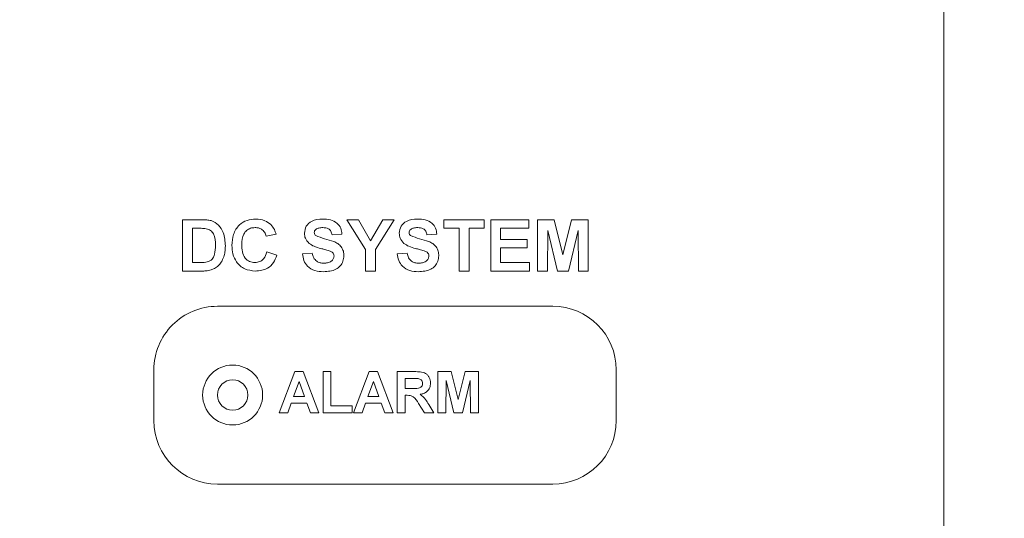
# Model space of a CAD drawing. Header units: inches. Extents: x 0 to 109, y 0 to 85.
# Tile 26 of 60: x 52.575 to 54.513, y 62.406 to 63.387. Entities that reach past the tile are written whole.
import ezdxf

# ---------------------------------------------------------------- set-up
doc = ezdxf.new("R2010")
doc.units = ezdxf.units.IN
doc.header["$MEASUREMENT"] = 0
doc.styles.add('SLDTEXTSTYLE0', font='GOTHIC.TTF', dxfattribs={"width": 0.913})
doc.dimstyles.new('SLDDIMSTYLE0', dxfattribs={"dimtxt": 0.625, "dimasz": 0.65, "dimexe": 0, "dimexo": 0.0625, "dimgap": 0.15625, "dimtad": 0, "dimtih": 1, "dimtoh": 1, "dimrnd": 1e-09, "dimzin": 12, "dimdsep": 46, "dimtxsty": 'SLDTEXTSTYLE0', "dimsah": 1, "dimcen": 0.09, "dimadec": 0, "dimazin": 3, "dimtfac": 1, "dimtofl": 0, "dimtmove": 0, "dimatfit": 3, "dimfxl": 1, "dimfrac": 2, "dimtolj": 1, "dimtzin": 12, "dimarcsym": 0})
doc.dimstyles.new('SLDDIMSTYLE2', dxfattribs={"dimtxt": 0.625, "dimasz": 0.65, "dimexe": 0, "dimexo": 0.0625, "dimgap": 0.15625, "dimtad": 0, "dimtih": 1, "dimtoh": 1, "dimdec": 3, "dimrnd": 1e-09, "dimzin": 4, "dimdsep": 46, "dimtxsty": 'SLDTEXTSTYLE0', "dimblk1": 'NONE', "dimblk2": 'NONE', "dimsah": 1, "dimcen": 0, "dimadec": 0, "dimazin": 1, "dimtfac": 1, "dimtdec": 3, "dimtofl": 0, "dimtmove": 0, "dimatfit": 3, "dimldrblk": 'NONE', "dimfxl": 1, "dimfrac": 2, "dimtolj": 1, "dimtzin": 12, "dimarcsym": 0})

# ---------------------------------------------------------------- blocks, each defined once
blk = doc.blocks.new('_D')
at = {"color": 7, "linetype": 'Continuous', "lineweight": 0, "ltscale": 5}
for p, q in [((39.6763, 61.7881), (39.6763, 71.546)), ((57.9883, 61.7881), (57.9883, 71.546)), ((39.6763, 70.921), (45.7522, 70.921)), ((57.9883, 70.921), (51.2762, 70.921))]:
    blk.add_line(p, q, dxfattribs=at)
for points in [[(39.6763, 70.921), (40.3263, 70.821), (40.3263, 71.021)], [(57.9883, 70.921), (57.3383, 71.021), (57.3383, 70.821)]]:
    blk.add_solid(points, dxfattribs=at)
at = {"color": 7, "linetype": 'Continuous', "lineweight": 0, "ltscale": 5, "char_height": 0.625, "attachment_point": 1, "style": 'SLDTEXTSTYLE0'}
for s, insert in [(' (MTG.)', (48.1155, 71.2637)), ('18.31', (46.0647, 71.2637))]:
    blk.add_mtext(s, dxfattribs=dict(at, insert=insert))
blk = doc.blocks.new('_D_5')
at = {"color": 7, "linetype": 'Continuous', "lineweight": 0, "ltscale": 5}
blk.add_line((59.2861, 62.9704), (60.5361, 62.9704), dxfattribs=at)
at = {"color": 7, "linetype": 'Continuous', "lineweight": 0, "ltscale": 5, "char_height": 0.625, "attachment_point": 1, "style": 'SLDTEXTSTYLE0'}
for s, insert in [('2x', (60.8486, 63.3226)), ('%%c', (61.7105, 63.313)), ('.750', (62.5575, 63.313))]:
    blk.add_mtext(s, dxfattribs=dict(at, insert=insert))
blk = doc.blocks.new('_NONE')

msp = doc.modelspace()

# ---------------------------------------------------------------- linework, layer by layer
at = {"color": 7, "linetype": 'Continuous', "lineweight": 15, "ltscale": 5}
for p, q in [((54.3938, 58.6307), (54.3937, 64.3686)), ((52.8951, 62.9938), (52.9322, 62.9938)), ((52.8951, 62.8927), (52.8951, 62.9938)), ((53.2555, 62.9352), (53.2185, 62.9938)), ((53.2185, 62.9938), (53.2413, 62.9938)), ((53.2413, 62.9938), (53.2652, 62.9521)), ((53.2652, 62.9521), (53.2891, 62.9938)), ((53.3119, 62.9938), (53.2749, 62.9351)), ((53.2891, 62.9938), (53.3119, 62.9938)), ((53.4097, 62.9769), (53.4097, 62.9938)), ((53.4097, 62.9938), (53.4888, 62.9938)), ((53.4888, 62.9938), (53.4888, 62.9769)), ((53.5018, 62.8927), (53.5018, 62.9938)), ((53.5018, 62.9938), (53.577, 62.9938)), ((53.577, 62.9938), (53.577, 62.9769)), ((53.5938, 62.9938), (53.6267, 62.9938)), ((53.5938, 62.8927), (53.5938, 62.9938)), ((53.6267, 62.9938), (53.6437, 62.9248)), ((53.6437, 62.9248), (53.6607, 62.9938)), ((53.6607, 62.9938), (53.6936, 62.9938)), ((53.6936, 62.9938), (53.6936, 62.8927)), ((52.9242, 62.9769), (52.9145, 62.9769)), ((52.9145, 62.9769), (52.9145, 62.9095)), ((53.0792, 62.9653), (53.0597, 62.9614)), ((53.2088, 62.9653), (53.1894, 62.964)), ((53.3955, 62.9653), (53.376, 62.964)), ((53.4396, 62.9769), (53.4097, 62.9769)), ((53.4396, 62.8927), (53.4396, 62.9769)), ((53.4888, 62.9769), (53.459, 62.9769)), ((53.459, 62.9769), (53.459, 62.8927)), ((53.577, 62.9769), (53.5212, 62.9769)), ((53.5212, 62.9769), (53.5212, 62.9549)), ((53.6139, 62.9723), (53.6133, 62.8927)), ((53.6329, 62.8927), (53.6139, 62.9723)), ((53.6735, 62.9723), (53.6546, 62.8927)), ((53.6742, 62.8927), (53.6735, 62.9723)), ((53.5212, 62.9549), (53.5731, 62.9549)), ((53.5731, 62.9549), (53.5731, 62.9381)), ((53.061, 62.9303), (53.0805, 62.9238)), ((53.131, 62.9264), (53.1505, 62.9277)), ((53.2555, 62.8927), (53.2555, 62.9352)), ((53.2749, 62.9351), (53.2749, 62.8927)), ((53.3177, 62.9264), (53.3371, 62.9277)), ((53.5212, 62.9381), (53.5212, 62.9095)), ((53.5731, 62.9381), (53.5212, 62.9381)), ((52.9145, 62.9095), (52.9305, 62.9095)), ((53.5212, 62.9095), (53.5783, 62.9095)), ((53.5783, 62.9095), (53.5783, 62.8927)), ((52.9333, 62.8927), (52.8951, 62.8927)), ((53.2749, 62.8927), (53.2555, 62.8927)), ((53.459, 62.8927), (53.4396, 62.8927)), ((53.5783, 62.8927), (53.5018, 62.8927)), ((53.6133, 62.8927), (53.5938, 62.8927)), ((53.6546, 62.8927), (53.6329, 62.8927)), ((53.6936, 62.8927), (53.6742, 62.8927)), ((53.6237, 62.8233), (52.9637, 62.8233)), ((52.8387, 62.6983), (52.8387, 62.5983)), ((53.0855, 62.6139), (53.1161, 62.6947)), ((53.1161, 62.6947), (53.1326, 62.6947)), ((53.1326, 62.6947), (53.1633, 62.6139)), ((53.1716, 62.6139), (53.1716, 62.6947)), ((53.1716, 62.6947), (53.1872, 62.6947)), ((53.1872, 62.6947), (53.1872, 62.6273)), ((53.2318, 62.6139), (53.2623, 62.6947)), ((53.2623, 62.6947), (53.2788, 62.6947)), ((53.2788, 62.6947), (53.3095, 62.6139)), ((53.3178, 62.6139), (53.3178, 62.6947)), ((53.3178, 62.6947), (53.3518, 62.6947)), ((53.3977, 62.6139), (53.3977, 62.6947)), ((53.3977, 62.6947), (53.424, 62.6947)), ((53.424, 62.6947), (53.4376, 62.6396)), ((53.4376, 62.6396), (53.4512, 62.6947)), ((53.4512, 62.6947), (53.4776, 62.6947)), ((53.4776, 62.6947), (53.4776, 62.6139)), ((53.7487, 62.5983), (53.7487, 62.6983)), ((53.1244, 62.675), (53.1138, 62.646)), ((53.1351, 62.646), (53.1244, 62.675)), ((53.2707, 62.675), (53.2601, 62.646)), ((53.2813, 62.646), (53.2707, 62.675)), ((53.3466, 62.6813), (53.3334, 62.6813)), ((53.3334, 62.6813), (53.3334, 62.6616)), ((53.4138, 62.6775), (53.4133, 62.6139)), ((53.429, 62.6139), (53.4138, 62.6775)), ((53.4615, 62.6775), (53.4463, 62.6139)), ((53.462, 62.6139), (53.4615, 62.6775)), ((53.3334, 62.6616), (53.3459, 62.6616)), ((53.1138, 62.646), (53.1351, 62.646)), ((53.2601, 62.646), (53.2813, 62.646)), ((53.3369, 62.6481), (53.3334, 62.6481)), ((53.3334, 62.6481), (53.3334, 62.6139)), ((53.109, 62.6325), (53.1021, 62.6139)), ((53.14, 62.6325), (53.109, 62.6325)), ((53.1468, 62.6139), (53.14, 62.6325)), ((53.1872, 62.6273), (53.2287, 62.6273)), ((53.2287, 62.6273), (53.2287, 62.6139)), ((53.2552, 62.6325), (53.2484, 62.6139)), ((53.2862, 62.6325), (53.2552, 62.6325)), ((53.2931, 62.6139), (53.2862, 62.6325)), ((53.3712, 62.6139), (53.3597, 62.6322)), ((53.3796, 62.6299), (53.3894, 62.6139)), ((53.1021, 62.6139), (53.0855, 62.6139)), ((53.1633, 62.6139), (53.1468, 62.6139)), ((53.2287, 62.6139), (53.1716, 62.6139)), ((53.2484, 62.6139), (53.2318, 62.6139)), ((53.3095, 62.6139), (53.2931, 62.6139)), ((53.3334, 62.6139), (53.3178, 62.6139)), ((53.3894, 62.6139), (53.3712, 62.6139)), ((53.4133, 62.6139), (53.3977, 62.6139)), ((53.4463, 62.6139), (53.429, 62.6139)), ((53.4776, 62.6139), (53.462, 62.6139)), ((52.9637, 62.4733), (53.6237, 62.4733))]:
    msp.add_line(p, q, dxfattribs=at)
at = {"color": 7, "linetype": 'Continuous', "lineweight": 15, "ltscale": 25}
for radius in [0.059, 0.03]:
    msp.add_circle((52.9937, 62.6487), radius, dxfattribs=at)
for centre, start, end in [((52.9637, 62.6983), 90.0008, 180.0008), ((53.6237, 62.6983), 0.0008, 90.0008), ((52.9637, 62.5983), 180.0008, 270.0008), ((53.6237, 62.5983), 270.0008, 0.0008)]:
    msp.add_arc(centre, 0.125, start, end, dxfattribs=at)
at = {"color": 7, "linetype": 'Continuous', "lineweight": 15, "ltscale": 5}
for points, knots in [([(52.9322, 62.9938), (52.9358, 62.9938), (52.9422, 62.9937), (52.9485, 62.9924), (52.9513, 62.9919)], [0, 0, 0, 0, 0.560238, 1, 1, 1, 1]), ([(52.9513, 62.9919), (52.9565, 62.9894), (52.967, 62.9844), (52.9779, 62.966), (52.9788, 62.9513), (52.9794, 62.9423)], [0, 0, 0, 0, 0.279072, 0.559338, 1, 1, 1, 1]), ([(52.9923, 62.943), (52.9928, 62.9504), (52.9937, 62.9653), (53.005, 62.9834), (53.0217, 62.9937), (53.0333, 62.9946), (53.0391, 62.9951)], [0, 0, 0, 0, 0.280688, 0.559622, 0.779535, 1, 1, 1, 1]), ([(53.0391, 62.9951), (53.0453, 62.9946), (53.0564, 62.9938), (53.0651, 62.987), (53.0689, 62.984)], [0, 0, 0, 0, 0.559913, 1, 1, 1, 1]), ([(53.0689, 62.984), (53.0715, 62.9809), (53.0761, 62.9753), (53.0782, 62.9683), (53.0792, 62.9653)], [0, 0, 0, 0, 0.55896, 1, 1, 1, 1]), ([(53.1349, 62.9672), (53.1357, 62.9719), (53.1372, 62.9815), (53.1509, 62.9936), (53.1634, 62.9945), (53.171, 62.9951)], [0, 0, 0, 0, 0.279748, 0.559362, 1, 1, 1, 1]), ([(53.171, 62.9951), (53.176, 62.9949), (53.1862, 62.9944), (53.1993, 62.9881), (53.2074, 62.9772), (53.2083, 62.9693), (53.2088, 62.9653)], [0, 0, 0, 0, 0.281015, 0.560109, 0.779825, 1, 1, 1, 1]), ([(53.3216, 62.9672), (53.3224, 62.9719), (53.3239, 62.9815), (53.3376, 62.9936), (53.35, 62.9945), (53.3576, 62.9951)], [0, 0, 0, 0, 0.279748, 0.559362, 1, 1, 1, 1]), ([(53.3576, 62.9951), (53.3627, 62.9949), (53.3728, 62.9944), (53.386, 62.9881), (53.394, 62.9772), (53.395, 62.9693), (53.3955, 62.9653)], [0, 0, 0, 0, 0.281015, 0.560109, 0.779825, 1, 1, 1, 1]), ([(52.9417, 62.976), (52.9385, 62.9763), (52.9326, 62.977), (52.9267, 62.9769), (52.9242, 62.9769)], [0, 0, 0, 0, 0.559753, 1, 1, 1, 1]), ([(52.9599, 62.9432), (52.9597, 62.9511), (52.9595, 62.962), (52.9505, 62.9733), (52.9447, 62.9751), (52.9417, 62.976)], [0, 0, 0, 0, 0.559429, 0.779516, 1, 1, 1, 1]), ([(53.0378, 62.9782), (53.0347, 62.978), (53.0287, 62.9775), (53.0207, 62.9728), (53.0126, 62.9621), (53.0121, 62.9518), (53.0118, 62.9445)], [0, 0, 0, 0, 0.18715, 0.37398, 0.560738, 1, 1, 1, 1]), ([(53.0597, 62.9614), (53.0588, 62.9641), (53.057, 62.9694), (53.0511, 62.9749), (53.0444, 62.9778), (53.04, 62.9781), (53.0378, 62.9782)], [0, 0, 0, 0, 0.27983, 0.559275, 0.7794932, 1, 1, 1, 1]), ([(53.1443, 62.947), (53.1413, 62.9502), (53.136, 62.956), (53.1352, 62.9637), (53.1349, 62.9672)], [0, 0, 0, 0, 0.559266, 1, 1, 1, 1]), ([(53.1575, 62.9747), (53.1565, 62.9737), (53.1547, 62.972), (53.1545, 62.9696), (53.1544, 62.9685)], [0, 0, 0, 0, 0.5587579, 1, 1, 1, 1]), ([(53.1544, 62.9685), (53.1546, 62.9672), (53.1549, 62.9648), (53.1566, 62.9632), (53.1574, 62.9625)], [0, 0, 0, 0, 0.55848, 1, 1, 1, 1]), ([(53.1712, 62.9782), (53.1685, 62.9782), (53.1636, 62.978), (53.1594, 62.9757), (53.1575, 62.9747)], [0, 0, 0, 0, 0.560544, 1, 1, 1, 1]), ([(53.1894, 62.964), (53.1888, 62.9664), (53.1878, 62.9711), (53.1815, 62.9777), (53.1751, 62.978), (53.1712, 62.9782)], [0, 0, 0, 0, 0.281521, 0.560305, 1, 1, 1, 1]), ([(53.3309, 62.947), (53.328, 62.9502), (53.3226, 62.956), (53.3219, 62.9637), (53.3216, 62.9672)], [0, 0, 0, 0, 0.559266, 1, 1, 1, 1]), ([(53.3442, 62.9747), (53.3432, 62.9737), (53.3414, 62.972), (53.3411, 62.9696), (53.341, 62.9685)], [0, 0, 0, 0, 0.5587579, 1, 1, 1, 1]), ([(53.341, 62.9685), (53.3412, 62.9672), (53.3416, 62.9648), (53.3433, 62.9632), (53.344, 62.9625)], [0, 0, 0, 0, 0.55848, 1, 1, 1, 1]), ([(53.3579, 62.9782), (53.3552, 62.9782), (53.3503, 62.978), (53.3461, 62.9757), (53.3442, 62.9747)], [0, 0, 0, 0, 0.560544, 1, 1, 1, 1]), ([(53.376, 62.964), (53.3755, 62.9664), (53.3745, 62.9711), (53.3681, 62.9777), (53.3618, 62.978), (53.3579, 62.9782)], [0, 0, 0, 0, 0.281521, 0.560305, 1, 1, 1, 1]), ([(53.1674, 62.9371), (53.1627, 62.9382), (53.1545, 62.9403), (53.1474, 62.945), (53.1443, 62.947)], [0, 0, 0, 0, 0.560768, 1, 1, 1, 1]), ([(53.1574, 62.9625), (53.1631, 62.9602), (53.1746, 62.9555), (53.1899, 62.9524), (53.2013, 62.947), (53.208, 62.9404), (53.2122, 62.9318), (53.2125, 62.9255), (53.2127, 62.9224)], [0, 0, 0, 0, 0.249423, 0.500053, 0.625203, 0.750142, 0.874918, 1, 1, 1, 1]), ([(53.354, 62.9371), (53.3494, 62.9382), (53.3412, 62.9403), (53.3341, 62.945), (53.3309, 62.947)], [0, 0, 0, 0, 0.560768, 1, 1, 1, 1]), ([(53.344, 62.9625), (53.3498, 62.9602), (53.3613, 62.9555), (53.3766, 62.9524), (53.3879, 62.947), (53.3947, 62.9404), (53.3989, 62.9318), (53.3992, 62.9255), (53.3994, 62.9224)], [0, 0, 0, 0, 0.249423, 0.500053, 0.625203, 0.750142, 0.874918, 1, 1, 1, 1]), ([(52.9435, 62.9105), (52.9471, 62.9119), (52.9543, 62.9146), (52.9594, 62.9279), (52.9597, 62.9374), (52.9599, 62.9432)], [0, 0, 0, 0, 0.278192, 0.558019, 1, 1, 1, 1]), ([(52.9794, 62.9423), (52.9793, 62.9382), (52.9791, 62.9309), (52.9771, 62.9238), (52.9763, 62.9208)], [0, 0, 0, 0, 0.56008, 1, 1, 1, 1]), ([(53.0384, 62.8927), (53.0312, 62.8935), (53.0168, 62.8951), (53.001, 62.909), (52.9933, 62.9261), (52.9926, 62.9374), (52.9923, 62.943)], [0, 0, 0, 0, 0.279571, 0.558708, 0.779053, 1, 1, 1, 1]), ([(53.0118, 62.9445), (53.0119, 62.9399), (53.0122, 62.9307), (53.0169, 62.9183), (53.0267, 62.9106), (53.034, 62.9099), (53.0377, 62.9095)], [0, 0, 0, 0, 0.281346, 0.560537, 0.780083, 1, 1, 1, 1]), ([(53.0377, 62.9095), (53.0408, 62.9098), (53.0472, 62.9105), (53.0568, 62.9176), (53.0594, 62.9254), (53.061, 62.9303)], [0, 0, 0, 0, 0.280473, 0.560455, 1, 1, 1, 1]), ([(53.1725, 62.8914), (53.1668, 62.8917), (53.1555, 62.8923), (53.1411, 62.9005), (53.1333, 62.9132), (53.1318, 62.922), (53.131, 62.9264)], [0, 0, 0, 0, 0.280715, 0.55934, 0.779309, 1, 1, 1, 1]), ([(53.1505, 62.9277), (53.1512, 62.9247), (53.1526, 62.9187), (53.1583, 62.9118), (53.1657, 62.9086), (53.1706, 62.9084), (53.173, 62.9082)], [0, 0, 0, 0, 0.280582, 0.559152, 0.779251, 1, 1, 1, 1]), ([(53.1838, 62.9327), (53.1807, 62.9336), (53.1753, 62.9351), (53.1698, 62.9365), (53.1674, 62.9371)], [0, 0, 0, 0, 0.559956, 1, 1, 1, 1]), ([(53.1933, 62.9222), (53.1931, 62.9236), (53.1928, 62.9265), (53.1893, 62.9305), (53.1859, 62.9319), (53.1838, 62.9327)], [0, 0, 0, 0, 0.279779, 0.559088, 1, 1, 1, 1]), ([(53.3591, 62.8914), (53.3535, 62.8917), (53.3421, 62.8923), (53.3278, 62.9005), (53.32, 62.9132), (53.3185, 62.922), (53.3177, 62.9264)], [0, 0, 0, 0, 0.280715, 0.55934, 0.779309, 1, 1, 1, 1]), ([(53.3371, 62.9277), (53.3379, 62.9247), (53.3393, 62.9187), (53.345, 62.9118), (53.3524, 62.9086), (53.3573, 62.9084), (53.3597, 62.9082)], [0, 0, 0, 0, 0.280582, 0.559152, 0.779251, 1, 1, 1, 1]), ([(53.3704, 62.9327), (53.3674, 62.9336), (53.362, 62.9351), (53.3565, 62.9365), (53.354, 62.9371)], [0, 0, 0, 0, 0.559956, 1, 1, 1, 1]), ([(53.3799, 62.9222), (53.3798, 62.9236), (53.3795, 62.9265), (53.376, 62.9305), (53.3725, 62.9319), (53.3704, 62.9327)], [0, 0, 0, 0, 0.279779, 0.559088, 1, 1, 1, 1]), ([(52.9305, 62.9095), (52.933, 62.9095), (52.9373, 62.9095), (52.9416, 62.9102), (52.9435, 62.9105)], [0, 0, 0, 0, 0.560216, 1, 1, 1, 1]), ([(52.9763, 62.9208), (52.9748, 62.9171), (52.9723, 62.9105), (52.9676, 62.9052), (52.9655, 62.9029)], [0, 0, 0, 0, 0.560007, 1, 1, 1, 1]), ([(53.0805, 62.9238), (53.0787, 62.9188), (53.0751, 62.9088), (53.0608, 62.895), (53.0469, 62.8936), (53.0384, 62.8927)], [0, 0, 0, 0, 0.2812765, 0.5613988, 1, 1, 1, 1]), ([(53.2127, 62.9224), (53.2123, 62.9188), (53.2115, 62.9117), (53.2058, 62.9024), (53.1933, 62.8927), (53.1811, 62.8919), (53.1725, 62.8914)], [0, 0, 0, 0, 0.186966, 0.374006, 0.560967, 1, 1, 1, 1]), ([(53.173, 62.9082), (53.1756, 62.9083), (53.1807, 62.9085), (53.1874, 62.9113), (53.1923, 62.9162), (53.1929, 62.9202), (53.1933, 62.9222)], [0, 0, 0, 0, 0.281228, 0.561008, 0.781099, 1, 1, 1, 1]), ([(53.3994, 62.9224), (53.399, 62.9188), (53.3982, 62.9117), (53.3925, 62.9024), (53.38, 62.8927), (53.3677, 62.8919), (53.3591, 62.8914)], [0, 0, 0, 0, 0.186966, 0.374006, 0.560967, 1, 1, 1, 1]), ([(53.3597, 62.9082), (53.3622, 62.9083), (53.3674, 62.9085), (53.3741, 62.9113), (53.3789, 62.9162), (53.3796, 62.9202), (53.3799, 62.9222)], [0, 0, 0, 0, 0.281228, 0.561008, 0.781099, 1, 1, 1, 1]), ([(52.9512, 62.8948), (52.9479, 62.8941), (52.942, 62.8928), (52.9359, 62.8927), (52.9333, 62.8927)], [0, 0, 0, 0, 0.559579, 1, 1, 1, 1]), ([(52.9655, 62.9029), (52.9631, 62.9009), (52.9588, 62.8975), (52.9535, 62.8956), (52.9512, 62.8948)], [0, 0, 0, 0, 0.559443, 1, 1, 1, 1]), ([(53.3518, 62.6947), (53.3555, 62.6947), (53.3628, 62.6946), (53.3722, 62.6926), (53.3779, 62.6878), (53.3821, 62.6816), (53.3827, 62.676), (53.3832, 62.6723)], [0, 0, 0, 0, 0.251138, 0.500538, 0.625743, 0.751054, 1, 1, 1, 1]), ([(53.359, 62.681), (53.3567, 62.6811), (53.3526, 62.6813), (53.3484, 62.6813), (53.3466, 62.6813)], [0, 0, 0, 0, 0.559921, 1, 1, 1, 1]), ([(53.3676, 62.6716), (53.3675, 62.6729), (53.3673, 62.6756), (53.3643, 62.6796), (53.361, 62.6805), (53.359, 62.681)], [0, 0, 0, 0, 0.2810837, 0.5612808, 1, 1, 1, 1]), ([(53.3459, 62.6616), (53.3505, 62.6614), (53.3562, 62.6612), (53.3629, 62.663), (53.3657, 62.6651), (53.3674, 62.6682), (53.3676, 62.6705), (53.3676, 62.6716)], [0, 0, 0, 0, 0.500908, 0.625718, 0.750365, 0.875021, 1, 1, 1, 1]), ([(53.3832, 62.6723), (53.3829, 62.6692), (53.3824, 62.663), (53.3771, 62.6556), (53.3701, 62.6515), (53.3653, 62.6506), (53.3629, 62.6501)], [0, 0, 0, 0, 0.279943, 0.558974, 0.779184, 1, 1, 1, 1]), ([(53.3597, 62.6322), (53.3568, 62.6371), (53.3528, 62.6439), (53.3434, 62.6482), (53.3391, 62.6481), (53.3369, 62.6481)], [0, 0, 0, 0, 0.560986, 0.779305, 1, 1, 1, 1]), ([(53.3629, 62.6501), (53.3667, 62.6469), (53.3735, 62.6412), (53.3777, 62.6333), (53.3796, 62.6299)], [0, 0, 0, 0, 0.558188, 1, 1, 1, 1])]:
    msp.add_open_spline(points, degree=3, knots=knots, dxfattribs=at)

# ---------------------------------------------------------------- dimensions: what is measured, and where the dimension line sits
at = {"color": 7, "linetype": 'Continuous', "lineweight": 0, "ltscale": 5}
dim = msp.add_linear_dim(base=(57.9883, 70.921), p1=(39.6763, 61.5381), p2=(57.9883, 61.5381), text='<> (MTG.)', dimstyle='SLDDIMSTYLE0', dxfattribs=at)
dim.commit()
dim.dimension.update_dxf_attribs({"geometry": '_D', "text_midpoint": (48.5142, 70.921), "dimtype": 160})
dim = msp.add_diameter_dim_2p(p1=(0.514, 0.5454), p2=(0, 0), text='2x<>', dimstyle='SLDDIMSTYLE2', dxfattribs=at)
dim.commit()
dim.dimension.update_dxf_attribs({"geometry": '_D_5', "text_midpoint": (62.5005, 62.9704), "dimtype": 163})

doc.saveas('drawing.dxf')
